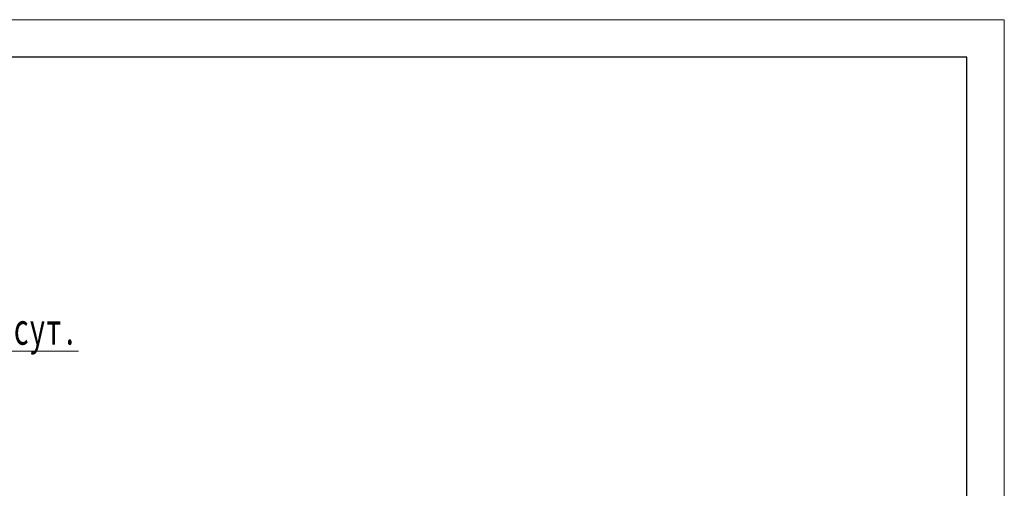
# Model space of a CAD drawing. Header units: metres. Extents: x 703769 to 722343, y 4313031 to 4317457.
# Tile 134 of 256: x 707784 to 707915, y 4313375 to 4313437. Entities that reach past the tile are written whole.
import ezdxf

# ---------------------------------------------------------------- set-up
doc = ezdxf.new("R2010")
doc.units = ezdxf.units.M
doc.header["$LTSCALE"] = 0.5
for name, color, linetype, lineweight in [('Рамка  штамп', 7, 'Continuous', 30), ('尺寸线层', 3, 'Continuous', 18), ('粗实线层', 7, 'Continuous', 35)]:
    doc.layers.add(name, color=color, linetype=linetype, lineweight=lineweight)
doc.styles.add('标准', font='txt', dxfattribs={"width": 0.667})

# ---------------------------------------------------------------- blocks, each defined once
blk = doc.blocks.new('dawda')
at = {"layer": '尺寸线层', "color": 7, "linetype": 'Continuous', "insert": (520876, 47417), "char_height": 700, "width": 1335190.15, "attachment_point": 1, "line_spacing_factor": 1.15057, "style": '标准'}
blk.add_mtext('{\\f宋体|b0|i0|c134|p2;\\T1.1;\\LТехнологическая схема очистки сточных вод производительностью 500 м\\fISOCPEUR|b0|i0|c0|p34;³\\f宋体|b0|i0|c134|p2;/сут.}', dxfattribs=at)

msp = doc.modelspace()

# ---------------------------------------------------------------- linework, layer by layer
at = {"lineweight": 30, "ltscale": 0.1}
msp.add_lwpolyline([(707515.034, 4313145.377), (707910.034, 4313145.377), (707910.034, 4313432.377), (707515.034, 4313432.377), (707515.034, 4313145.377)], dxfattribs=at)
at = {"layer": 'Рамка  штамп', "color": 7, "linetype": 'Continuous', "lineweight": 15, "ltscale": 100}
msp.add_lwpolyline([(707495.034, 4313140.377), (707915.034, 4313140.377), (707915.034, 4313437.377), (707495.034, 4313437.377), (707495.034, 4313140.377)], dxfattribs=at)

# ---------------------------------------------------------------- block references
at = {"layer": '粗实线层', "xscale": 0.006, "yscale": 0.006, "zscale": 0.006}
msp.add_blockref('dawda', (704494.68, 4313113.888), dxfattribs=at)

doc.saveas('drawing.dxf')
